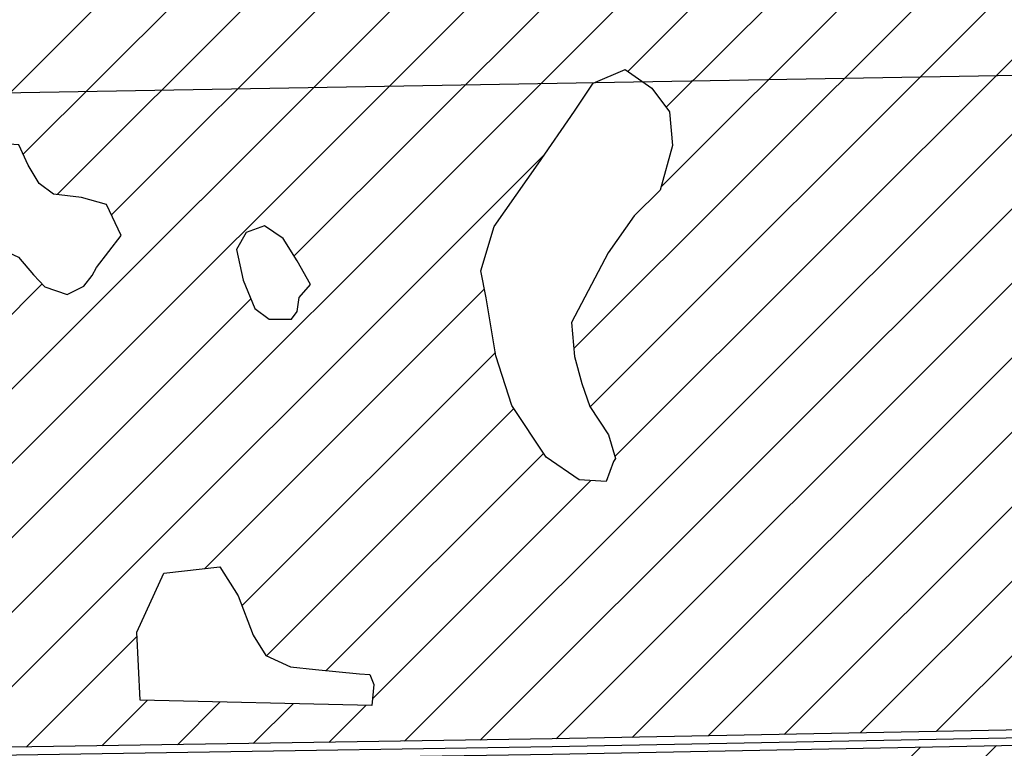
# Model space of a CAD drawing. Extents: x 192051 to 352051, y 710978 to 817615.
# Tile 16 of 85: x 264204 to 268096, y 729534 to 732417. Entities that reach past the tile are written whole.
import ezdxf

# ---------------------------------------------------------------- set-up
doc = ezdxf.new("R2010")
doc.units = 0
doc.header["$LTSCALE"] = 800
doc.linetypes.add('STREAM', pattern=[0])
doc.layers.get('0').update_dxf_attribs({"linetype": 'CONTINUOUS'})
for name, color, linetype in [('MAJROADS', 9, 'CONTINUOUS'), ('TRUNKS', 5, 'STREAM'), ('WETDBA', 11, 'CONTINUOUS'), ('WETFILL', 12, 'CONTINUOUS')]:
    doc.layers.add(name, color=color, linetype=linetype)

# ---------------------------------------------------------------- blocks, each defined once
blk = doc.blocks.new('*X')
at = {"color": 0}
for p, q in [((262608.5, 730571.1), (278793.9, 746756.5)), ((264217.2, 731885.1), (278918.6, 746586.5)), ((264351.9, 731725.1), (279043.3, 746416.4)), ((264566.3, 731644.8), (279167.9, 746246.4)), ((263494.9, 730278.7), (279320, 746103.8)), ((263296, 729785.2), (279493.1, 745982.2)), ((265288.4, 731482.8), (279666.2, 745860.7)), ((263630.2, 729530), (279839.3, 745739.1)), ((266607.4, 732212.5), (280012.5, 745617.5)), ((266759.9, 732070.3), (280185.6, 745496)), ((266738.8, 731754.5), (280358.7, 745374.4)), ((266394.4, 731115.4), (280531.9, 745252.9)), ((266458.6, 730884.9), (280705, 745131.3)), ((266556.8, 730688.4), (280878.1, 745009.8)), ((265725.4, 729562.3), (281051.2, 744888.2)), ((266024.7, 729566.9), (281209.5, 744751.7)), ((266324, 729571.6), (281364.4, 744612)), ((266624.5, 729577.4), (281519.4, 744472.3)), ((266924.9, 729583.1), (281674.4, 744332.6)), ((267225.4, 729588.9), (281841.7, 744205.2)), ((267525.8, 729594.7), (282030.5, 744099.4)), ((267826.3, 729600.4), (273859.9, 735634)), ((263929.5, 729534.6), (266279.3, 731884.4)), ((263587.1, 730665.6), (264292.9, 731371.4)), ((264935, 730245.4), (266041.1, 731351.5)), ((263330.9, 729525.4), (265117.8, 731312.2)), ((265082.1, 730097.8), (266084.2, 731099.8)), ((265179.1, 729900.1), (266157.7, 730878.7)), ((265415.8, 729842.1), (266274.8, 730701.1)), ((265598.5, 729730.2), (266461.9, 730593.6)), ((264228.8, 729539.2), (264667.7, 729978.1)), ((264528.1, 729543.8), (264708.7, 729724.4)), ((264827.4, 729548.5), (264996.5, 729717.5)), ((265126.8, 729553.1), (265284.3, 729710.6)), ((265426.1, 729557.7), (265572.1, 729703.7)), ((267687.4, 729461.5), (267765.1, 729539.2)), ((267969.2, 729448.6), (268065.6, 729545))]:
    blk.add_line(p, q, dxfattribs=at)

msp = doc.modelspace()

# ---------------------------------------------------------------- linework, layer by layer
at = {"layer": 'MAJROADS', "color": 0}
msp.add_lwpolyline([(252759.9, 731986.7), (258045.4, 732024.8), (263297.7, 732113.3), (268826.5, 732208.7)], dxfattribs=at)
at = {"layer": 'TRUNKS', "color": 0}
msp.add_lwpolyline([(258092.3, 729455.4), (263257.6, 729494.2), (266308.9, 729541.3), (272726.2, 729664.4)], dxfattribs=at)
at = {"layer": 'WETDBA', "color": 0}
for points in [[(266550.9, 730669), (266522.5, 730589.1), (266415.3, 730597), (266284.4, 730686.5), (266149.9, 730890.4), (266086.2, 731087.5), (266048.4, 731315.8), (266026.3, 731423.9), (266079.6, 731598.6), (266253.6, 731847), (266396.5, 732054.7), (266470.2, 732165.8), (266597.8, 732219.2), (266702.4, 732145.6), (266773.2, 732052.9), (266784.5, 731918.5), (266735.4, 731742.2), (266632.5, 731641.4), (266530, 731494.8), (266385.2, 731218.4), (266397.1, 731083.9), (266426.5, 730977.2), (266457.3, 730886.9), (266531.6, 730774.9), (266558.9, 730681.1)], [(264605.3, 731563.5), (264546.8, 731685.4), (264447.6, 731714), (264336.9, 731726.9), (264280.7, 731769.4), (264236.9, 731841.2), (264200.9, 731921.5), (264140.2, 731925.5), (264031.1, 731857.6), (263995.6, 731795.6), (264005.6, 731678.3), (264037.2, 731597.3), (264099.6, 731520.4), (264139.5, 731504.4), (264198.7, 731476.9), (264258.3, 731407.1), (264303.7, 731360.3), (264391.4, 731329), (264457.4, 731362.2), (264489.9, 731404.9), (264508, 731436.9)], [(265353.9, 731369.7), (265300.9, 731463), (265245, 731551.3), (265171, 731601.9), (265099.4, 731574.5), (265061, 731508.2), (265087.4, 731386.5), (265133.1, 731274.7), (265189.3, 731232.2), (265277.9, 731232.3), (265301, 731262.2), (265308.5, 731317.9)], [(265595.8, 729703.2), (264680.2, 729725), (264667, 729993.2), (264772.9, 730227.7), (264994.7, 730251.9), (265066.8, 730137.8), (265126.6, 729981.5), (265176.8, 729901.1), (265273.7, 729856.2), (265373.7, 729846.2), (265546.6, 729829.3), (265587.3, 729825.5), (265604.2, 729786.8)]]:
    msp.add_lwpolyline(points, close=True, dxfattribs=at)
msp.add_lwpolyline([(260199.6, 729441.2), (263257.9, 729464.2), (266309.5, 729511.3), (272726.8, 729634.4), (272725.6, 729694.4), (266308.3, 729571.3), (260737.8, 729485.4)], dxfattribs=at)

# ---------------------------------------------------------------- block references
at = {"layer": 'WETFILL', "color": 0}
msp.add_blockref('*X', (0, 0), dxfattribs=at)
msp.add_blockref('*X', (0, 0), dxfattribs=at)
msp.add_blockref('*X', (0, 0), dxfattribs=at)
msp.add_blockref('*X', (0, 0), dxfattribs=at)
msp.add_blockref('*X', (0, 0), dxfattribs=at)
msp.add_blockref('*X', (0, 0), dxfattribs=at)
msp.add_blockref('*X', (0, 0), dxfattribs=at)
msp.add_blockref('*X', (0, 0), dxfattribs=at)
msp.add_blockref('*X', (0, 0), dxfattribs=at)
msp.add_blockref('*X', (0, 0), dxfattribs=at)
msp.add_blockref('*X', (0, 0), dxfattribs=at)
msp.add_blockref('*X', (0, 0), dxfattribs=at)
msp.add_blockref('*X', (0, 0), dxfattribs=at)
msp.add_blockref('*X', (0, 0), dxfattribs=at)
msp.add_blockref('*X', (0, 0), dxfattribs=at)
msp.add_blockref('*X', (0, 0), dxfattribs=at)
msp.add_blockref('*X', (0, 0), dxfattribs=at)
msp.add_blockref('*X', (0, 0), dxfattribs=at)
msp.add_blockref('*X', (0, 0), dxfattribs=at)
msp.add_blockref('*X', (0, 0), dxfattribs=at)
msp.add_blockref('*X', (0, 0), dxfattribs=at)
msp.add_blockref('*X', (0, 0), dxfattribs=at)
msp.add_blockref('*X', (0, 0), dxfattribs=at)
msp.add_blockref('*X', (0, 0), dxfattribs=at)
msp.add_blockref('*X', (0, 0), dxfattribs=at)
msp.add_blockref('*X', (0, 0), dxfattribs=at)
msp.add_blockref('*X', (0, 0), dxfattribs=at)
msp.add_blockref('*X', (0, 0), dxfattribs=at)
msp.add_blockref('*X', (0, 0), dxfattribs=at)
msp.add_blockref('*X', (0, 0), dxfattribs=at)
msp.add_blockref('*X', (0, 0), dxfattribs=at)
msp.add_blockref('*X', (0, 0), dxfattribs=at)
msp.add_blockref('*X', (0, 0), dxfattribs=at)
msp.add_blockref('*X', (0, 0), dxfattribs=at)
msp.add_blockref('*X', (0, 0), dxfattribs=at)
msp.add_blockref('*X', (0, 0), dxfattribs=at)
msp.add_blockref('*X', (0, 0), dxfattribs=at)
msp.add_blockref('*X', (0, 0), dxfattribs=at)
msp.add_blockref('*X', (0, 0), dxfattribs=at)
msp.add_blockref('*X', (0, 0), dxfattribs=at)
msp.add_blockref('*X', (0, 0), dxfattribs=at)
msp.add_blockref('*X', (0, 0), dxfattribs=at)
msp.add_blockref('*X', (0, 0), dxfattribs=at)
msp.add_blockref('*X', (0, 0), dxfattribs=at)
msp.add_blockref('*X', (0, 0), dxfattribs=at)
msp.add_blockref('*X', (0, 0), dxfattribs=at)
msp.add_blockref('*X', (0, 0), dxfattribs=at)
msp.add_blockref('*X', (0, 0), dxfattribs=at)
msp.add_blockref('*X', (0, 0), dxfattribs=at)
msp.add_blockref('*X', (0, 0), dxfattribs=at)
msp.add_blockref('*X', (0, 0), dxfattribs=at)
msp.add_blockref('*X', (0, 0), dxfattribs=at)
msp.add_blockref('*X', (0, 0), dxfattribs=at)
msp.add_blockref('*X', (0, 0), dxfattribs=at)
msp.add_blockref('*X', (0, 0), dxfattribs=at)
msp.add_blockref('*X', (0, 0), dxfattribs=at)
msp.add_blockref('*X', (0, 0), dxfattribs=at)
msp.add_blockref('*X', (0, 0), dxfattribs=at)
msp.add_blockref('*X', (0, 0), dxfattribs=at)
msp.add_blockref('*X', (0, 0), dxfattribs=at)
msp.add_blockref('*X', (0, 0), dxfattribs=at)
msp.add_blockref('*X', (0, 0), dxfattribs=at)
msp.add_blockref('*X', (0, 0), dxfattribs=at)
msp.add_blockref('*X', (0, 0), dxfattribs=at)
msp.add_blockref('*X', (0, 0), dxfattribs=at)
msp.add_blockref('*X', (0, 0), dxfattribs=at)
msp.add_blockref('*X', (0, 0), dxfattribs=at)
msp.add_blockref('*X', (0, 0), dxfattribs=at)
msp.add_blockref('*X', (0, 0), dxfattribs=at)
msp.add_blockref('*X', (0, 0), dxfattribs=at)
msp.add_blockref('*X', (0, 0), dxfattribs=at)
msp.add_blockref('*X', (0, 0), dxfattribs=at)
msp.add_blockref('*X', (0, 0), dxfattribs=at)
msp.add_blockref('*X', (0, 0), dxfattribs=at)
msp.add_blockref('*X', (0, 0), dxfattribs=at)
msp.add_blockref('*X', (0, 0), dxfattribs=at)
msp.add_blockref('*X', (0, 0), dxfattribs=at)
msp.add_blockref('*X', (0, 0), dxfattribs=at)
msp.add_blockref('*X', (0, 0), dxfattribs=at)
msp.add_blockref('*X', (0, 0), dxfattribs=at)
msp.add_blockref('*X', (0, 0), dxfattribs=at)
msp.add_blockref('*X', (0, 0), dxfattribs=at)
msp.add_blockref('*X', (0, 0), dxfattribs=at)
msp.add_blockref('*X', (0, 0), dxfattribs=at)
msp.add_blockref('*X', (0, 0), dxfattribs=at)
msp.add_blockref('*X', (0, 0), dxfattribs=at)
msp.add_blockref('*X', (0, 0), dxfattribs=at)
msp.add_blockref('*X', (0, 0), dxfattribs=at)
msp.add_blockref('*X', (0, 0), dxfattribs=at)
msp.add_blockref('*X', (0, 0), dxfattribs=at)
msp.add_blockref('*X', (0, 0), dxfattribs=at)
msp.add_blockref('*X', (0, 0), dxfattribs=at)
msp.add_blockref('*X', (0, 0), dxfattribs=at)
msp.add_blockref('*X', (0, 0), dxfattribs=at)
msp.add_blockref('*X', (0, 0), dxfattribs=at)
msp.add_blockref('*X', (0, 0), dxfattribs=at)
msp.add_blockref('*X', (0, 0), dxfattribs=at)
msp.add_blockref('*X', (0, 0), dxfattribs=at)
msp.add_blockref('*X', (0, 0), dxfattribs=at)
msp.add_blockref('*X', (0, 0), dxfattribs=at)

doc.saveas('drawing.dxf')
